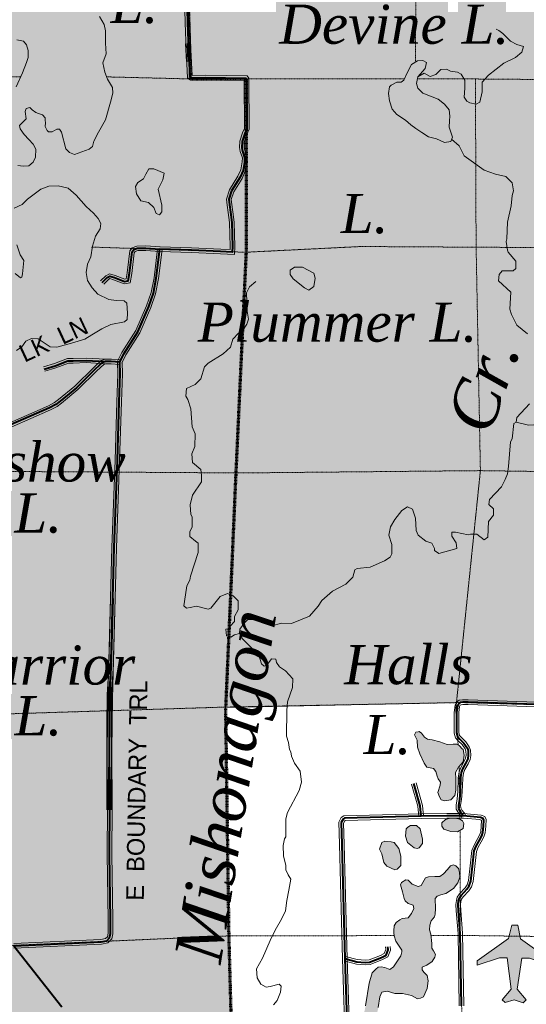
# Model space of a CAD drawing. Extents: x 290250 to 590026, y 44066 to 275711.
# Tile 23 of 121: x 367712 to 379343, y 109154 to 131757. Entities that reach past the tile are written whole.
import ezdxf

# ---------------------------------------------------------------- set-up
doc = ezdxf.new("R2010")
doc.units = 0
doc.header["$MEASUREMENT"] = 0
doc.linetypes.add('Wisdot1', pattern=[0.0625, 0.03125, -0.03125])
doc.linetypes.add('Wisdot2', pattern=[0.125, 0.0625, -0.0625])
for name, color, linetype, lineweight in [('C_bnd_civil_town', 240, 'Wisdot2', 70), ('C_bnd_section', 240, 'Wisdot1', 15), ('C_forest_state_bnd', 240, 'Continuous', 9), ('C_forest_state_bnd_fill', 245, 'Continuous', 25), ('C_indian_res_bnd', 240, 'Continuous', 9), ('C_indian_res_bnd_fill', 248, 'Continuous', 25), ('C_lake', 240, 'Continuous', 9), ('C_lake_fill', 247, 'Continuous', 25), ('C_pto_airport', 240, 'Continuous', 0), ('C_river_single', 242, 'Continuous', 13), ('C_sth', 240, 'Continuous', 40), ('C_twnrd', 240, 'Continuous', 13), ('C_twnrd_txt', 240, 'Continuous', 13)]:
    doc.layers.add(name, color=color, linetype=linetype, lineweight=lineweight)
for name, color, linetype in [('C_lake_txt', 240, 'Continuous'), ('C_pto_airport_fill', 240, 'Continuous'), ('C_river_single_txt', 240, 'Continuous')]:
    doc.layers.add(name, color=color, linetype=linetype)
doc.layers.add('C_twnrd_mask', color=7, linetype='Continuous', lineweight=40, true_color=0xffffff)
doc.styles.add('Source Sans Pro', font='SourceSansPro-Regular.ttf')
doc.styles.add('Times New Roman Italic', font='timesi.ttf')

# ---------------------------------------------------------------- blocks, each defined once
blk = doc.blocks.new('Map-hatch-to-back')
at = {"layer": 'C_forest_state_bnd_fill'}
h = blk.add_hatch(color=256, dxfattribs=at)
h.dxf.hatch_style = 1
h.paths.add_polyline_path([(457192, 99780), (457071, 110129), (456960, 115397), (456839, 120509), (456727, 125653), (456668, 128184), (457693, 130365), (455903, 130368), (455857, 135636), (455856, 140769), (455857, 146210), (455890, 151412), (455891, 154601), (455891, 154601), (455927, 159754), (455942, 162106), (455948, 162494), (455981, 165555), (456010, 167376), (456009, 172543), (456012, 174366), (456009, 177882), (455872, 183119), (455869, 183940), (455867, 184340), (455854, 188338), (455876, 192909), (455888, 193608), (455887, 198960), (450618, 198809), (445350, 198809), (440081, 198740), (437834, 198605), (434837, 198680), (430269, 198626), (429534, 198611), (424336, 198953), (413697, 199055), (410853, 199015), (409941, 199006), (407590, 198992), (402893, 199032), (393645, 198946), (390874, 198953), (387492, 198920), (387428, 201581), (387036, 204177), (386351, 204197), (384694, 204248), (383997, 204269), (382804, 204305), (381803, 204335), (381640, 204329), (381244, 204313), (380724, 204293), (380372, 204279), (380055, 204267), (376600, 204131), (373930, 204094), (373435, 204087), (371501, 204060), (371373, 204058), (370103, 204082), (370074, 204082), (366451, 204112), (363479, 204206), (360806, 204291), (360806, 204291), (360503, 204299), (358919, 204340), (358919, 204340), (357521, 204376), (355706, 204423), (350642, 204421), (345406, 204420), (340120, 204407), (340182, 209732), (339454, 209738), (338292, 209749), (334711, 209747), (334864, 215067), (334759, 220236), (334547, 225557), (332168, 225558), (329656, 225571), (329494, 219052), (329589, 214995), (329541, 205760), (329502, 199147), (329523, 195773), (329422, 193936), (329407, 189743), (329414, 178195), (329387, 171873), (329421, 162232), (334487, 162268), (339788, 162304), (345127, 162325), (350297, 162324), (355618, 162319), (358372, 162309), (360725, 162346), (361487, 162342), (363616, 162315), (364605, 162302), (367808, 162281), (371603, 162278), (371658, 156563), (371656, 152573), (371611, 145991), (371585, 140795), (371567, 135631), (371536, 133577), (371630, 130397), (372912, 130398), (372908, 126396), (372672, 121323), (372439, 115964), (377825, 116081), (383113, 115933), (387964, 115944), (388391, 115937), (393979, 115671), (393933, 110366), (393855, 105140), (393800, 99853), (396420, 99858), (399110, 99817), (404406, 99831), (409694, 99762), (414874, 99863), (420191, 99795), (425516, 99823), (433328, 99812), (436132, 99777), (442676, 99707), (446624, 99722), (451905, 99689), (453527, 99700)])
at = {"layer": 'C_indian_res_bnd_fill'}
h = blk.add_hatch(color=256, dxfattribs=at)
h.dxf.hatch_style = 1
h.paths.add_polyline_path([(315612, 99695), (315565, 105054), (315349, 110315), (315501, 112342), (315411, 117333), (315381, 121774), (315393, 126198), (315379, 130583), (325282, 130554), (327046, 130543), (329232, 130517), (329338, 137274), (329421, 162232), (334487, 162268), (339788, 162304), (345127, 162325), (350297, 162324), (355618, 162319), (358372, 162309), (360725, 162346), (364605, 162302), (367808, 162281), (371603, 162278), (371658, 156563), (371656, 152573), (371611, 145991), (371585, 140795), (371567, 135631), (371536, 133577), (371630, 130397), (372912, 130398), (372908, 126396), (372672, 121323), (372437, 115922), (372511, 110725), (372805, 99851), (367511, 99812), (359990, 99867), (359286, 99853), (358491, 99837), (346810, 99854), (341459, 99835), (331018, 99901), (325600, 99818)])
at = {"layer": 'C_lake_fill'}
h = blk.add_hatch(color=256, dxfattribs=at)
h.dxf.hatch_style = 1
h.paths.add_polyline_path([(368675, 129172), (368768, 128793), (368853, 128709), (368971, 128666), (369306, 128782), (369386, 128847), (369414, 128969), (369524, 129175), (369683, 129457), (369795, 129866), (369847, 130074), (369843, 130202), (369731, 130394), (369668, 130552), (369618, 130769), (369694, 130974), (369682, 131219), (369685, 131500), (369653, 131647), (369546, 131827), (369451, 131995), (369369, 132133), (369313, 132190), (369278, 132189), (369220, 132179), (369153, 132060), (369093, 132004), (368944, 132019), (368544, 132111), (368159, 132212), (368086, 132284), (368040, 132396), (368094, 132534), (368200, 132623), (368391, 132629), (368498, 132691), (368553, 132817), (368567, 133001), (368490, 133096), (368346, 133201), (368222, 133306), (368138, 133362), (368031, 133316), (367967, 133360), (367827, 133360), (367702, 133235), (367678, 133008), (367698, 132982), (367746, 132944), (367780, 132856), (367734, 132714), (367620, 132492), (367594, 132312), (367758, 132196), (367813, 132053), (367739, 131922), (367658, 131908), (367559, 131932), (367454, 131953), (367357, 131938), (367243, 131946), (367108, 132024), (366974, 132074), (366925, 132041), (366947, 131941), (366962, 131836), (366965, 131742), (367055, 131624), (367130, 131584), (367284, 131514), (367405, 131405), (367430, 131332), (367646, 131296), (367802, 131266), (367871, 131178), (367903, 131050), (367908, 130887), (367869, 130772), (367778, 130540), (367629, 130219), (367551, 130201), (367429, 130240), (367339, 130378), (367256, 130410), (367187, 130369), (367132, 130262), (367133, 130133), (367066, 130003), (366948, 129788), (366873, 129583), (366874, 129431), (366865, 129349), (366804, 129300), (366623, 129236), (366605, 129197), (366594, 129165), (366659, 129066), (366760, 128964), (366759, 128878), (366760, 128820), (366709, 128732), (366562, 128689), (366403, 128672), (366286, 128547), (366251, 128421), (366297, 128302), (366362, 128226), (366453, 128174), (366532, 128153), (366598, 128148), (366847, 128163), (367003, 128293), (367089, 128276), (367148, 128258), (367287, 128317), (367400, 128434), (367481, 128464), (367666, 128411), (367795, 128396), (367919, 128403), (368022, 128485), (368073, 128599), (368079, 128787), (368024, 128902), (367924, 129008), (367815, 129118), (367725, 129251), (367711, 129329), (367798, 129421), (367858, 129482), (367837, 129649), (367863, 129716), (367944, 129742), (367996, 129685), (368080, 129629), (368143, 129604), (368233, 129571), (368298, 129503), (368300, 129452), (368302, 129386), (368296, 129308), (368342, 129216), (368374, 129186), (368456, 129184), (368567, 129242), (368626, 129244)])
h = blk.add_hatch(color=256, dxfattribs=at)
h.dxf.hatch_style = 1
h.paths.add_polyline_path([(377285, 129022), (377462, 128940), (377609, 128964), (377648, 129060), (377573, 129293), (377579, 129438), (377591, 129541), (377575, 129685), (377465, 129814), (377317, 129935), (376967, 130072), (376850, 130183), (376820, 130292), (376853, 130449), (377022, 130636), (377055, 130771), (376970, 130817), (376845, 130810), (376707, 130725), (376600, 130521), (376529, 130366), (376469, 130323), (376367, 130320), (376244, 130251), (376199, 130219), (376177, 130059), (376205, 129897), (376265, 129701), (376367, 129579), (376573, 129448), (376690, 129345), (376806, 129262), (376942, 129171), (377097, 129066)])
h = blk.add_hatch(color=256, dxfattribs=at)
h.dxf.hatch_style = 1
h.paths.add_polyline_path([(370551, 128100), (370421, 128022), (370370, 127930), (370391, 127759), (370493, 127599), (370666, 127557), (370794, 127444), (370849, 127306), (370920, 127281), (370976, 127349), (370976, 127497), (370894, 127865), (371000, 128079), (371027, 128235), (370790, 128333), (370677, 128330), (370606, 128211)])
h = blk.add_hatch(color=256, dxfattribs=at)
h.dxf.hatch_style = 1
h.paths.add_polyline_path([(369504, 125459), (369378, 125603), (369268, 125767), (369235, 125953), (369268, 126145), (369348, 126315), (369380, 126558), (369455, 126787), (369558, 126954), (369574, 127079), (369516, 127194), (369407, 127319), (369235, 127466), (369008, 127732), (368828, 127890), (368596, 127945), (368382, 127938), (368197, 127870), (367893, 127635), (367772, 127518), (367587, 127430), (367342, 127177), (367284, 127042), (367276, 126902), (367354, 126787), (367536, 126711), (367649, 126590), (367722, 126362), (367804, 126228), (367775, 125923), (367765, 125849), (367727, 125832), (367611, 125930), (367440, 126045), (367219, 126128), (366995, 126063), (366846, 125964), (366804, 125932), (366703, 125933), (366622, 126020), (366552, 126029), (366428, 125979), (366369, 125879), (366368, 125805), (366464, 125574), (366496, 125439), (366450, 125418), (366380, 125412), (366312, 125460), (366218, 125481), (366106, 125438), (366030, 125389), (365983, 125380), (365918, 125354), (365880, 125186), (365867, 124978), (365779, 124679), (365770, 124593), (365733, 124405), (365772, 124278), (365923, 124076), (366013, 124071), (366230, 124097), (366435, 124150), (366610, 124276), (366828, 124404), (367006, 124453), (367188, 124501), (367341, 124467), (367460, 124397), (367494, 124308), (367530, 124258), (367572, 124170), (367635, 124164), (367765, 124246), (367850, 124374), (367981, 124436), (368133, 124433), (368272, 124340), (368412, 124247), (368564, 124236), (368904, 124329), (369209, 124424), (369369, 124523), (369599, 124658), (369802, 124758), (370120, 124823), (370181, 124875), (370188, 125020), (370173, 125246), (370113, 125302), (369925, 125308), (369761, 125330)])
h = blk.add_hatch(color=256, dxfattribs=at)
h.dxf.hatch_style = 1
h.paths.add_polyline_path([(374354, 125547), (374254, 125598), (373988, 125808), (373922, 125908), (373923, 126008), (374023, 126074), (374207, 126073), (374465, 125938), (374498, 125821), (374463, 125630)])
h = blk.add_hatch(color=256, dxfattribs=at)
h.dxf.hatch_style = 1
h.paths.add_polyline_path([(377368, 114185), (377313, 114013), (377350, 113919), (377387, 113848), (377471, 113824), (377611, 113851), (377702, 113949), (377725, 114071), (377725, 114200), (377724, 114341), (377720, 114474), (377789, 114597), (377891, 114718), (377917, 114875), (377890, 115007), (377866, 115029), (377815, 115077), (377761, 115125), (377719, 115127), (377662, 115125), (377529, 115121), (377356, 115181), (377184, 115225), (377073, 115244), (377007, 115287), (376940, 115377), (376886, 115413), (376859, 115412), (376810, 115403), (376778, 115341), (376835, 115217), (376848, 115054), (376898, 114904), (376996, 114687), (377059, 114594), (377212, 114564), (377267, 114501), (377294, 114388), (377318, 114328), (377374, 114250)])
h = blk.add_hatch(color=256, dxfattribs=at)
h.dxf.hatch_style = 1
h.paths.add_polyline_path([(376570, 113016), (376587, 113182), (376621, 113224), (376688, 113257), (376822, 113256), (376905, 113180), (376961, 112946), (376961, 112846), (376885, 112747), (376835, 112731), (376768, 112748), (376619, 112865)])
h = blk.add_hatch(color=256, dxfattribs=at)
h.dxf.hatch_style = 1
h.paths.add_polyline_path([(377488, 113399), (377407, 113320), (377405, 113244), (377453, 113173), (377614, 113121), (377763, 113115), (377897, 113191), (377905, 113305), (377880, 113369), (377818, 113405), (377719, 113429), (377605, 113425)])
h = blk.add_hatch(color=256, dxfattribs=at)
h.dxf.hatch_style = 1
h.paths.add_polyline_path([(376465, 112341), (376381, 112259), (376323, 112242), (376139, 112327), (376073, 112410), (376024, 112611), (375975, 112719), (376026, 112869), (376093, 112902), (376243, 112884), (376310, 112867), (376417, 112733), (376466, 112558)])
h = blk.add_hatch(color=256, dxfattribs=at)
h.dxf.hatch_style = 1
h.paths.add_polyline_path([(375654, 109116), (375618, 108951), (375636, 108834), (375705, 108817), (375801, 108805), (375871, 108860), (375921, 108961), (375944, 109079), (375978, 109327), (376028, 109435), (376149, 109458), (376321, 109399), (376504, 109401), (376706, 109354), (376842, 109278), (376917, 109292), (376985, 109328), (377066, 109513), (377087, 109692), (377068, 109813), (376990, 109891), (376954, 109947), (376952, 110004), (377057, 110052), (377180, 110136), (377245, 110233), (377262, 110294), (377210, 110380), (377174, 110440), (377171, 110546), (377152, 110766), (377119, 110864), (377127, 110967), (377158, 111070), (377239, 111164), (377252, 111225), (377259, 111355), (377248, 111582), (377300, 111633), (377383, 111666), (377492, 111696), (377670, 111812), (377769, 111940), (377818, 112075), (377811, 112177), (377785, 112275), (377723, 112330), (377673, 112352), (377601, 112330), (377535, 112252), (377444, 112147), (377358, 112091), (377240, 112087), (377096, 112083), (377029, 112054), (376971, 111950), (376928, 111880), (376864, 111859), (376722, 111912), (376628, 112000), (376574, 112013), (376481, 111950), (376456, 111896), (376503, 111734), (376542, 111583), (376563, 111527), (376629, 111468), (376744, 111433), (376762, 111354), (376705, 111238), (376632, 111141), (376496, 111122), (376436, 111093), (376354, 111034), (376307, 110956), (376299, 110842), (376301, 110793), (376307, 110724), (376349, 110600), (376484, 110399), (376489, 110358), (376461, 110269), (376291, 110017), (376209, 109954), (376098, 109996), (376010, 110012), (375945, 110006), (375890, 109959), (375805, 109877), (375733, 109642)])
at = {"layer": 'C_pto_airport_fill'}
h = blk.add_hatch(color=256, dxfattribs=at)
h.dxf.hatch_style = 1
h.paths.add_polyline_path([(379008, 110968), (378938, 110661), (378217, 110153), (378216, 110050), (378730, 110218), (378901, 110217), (378999, 109498), (378792, 109260), (378860, 109192), (379066, 109259), (379270, 109189), (379339, 109257), (379136, 109498), (379243, 110215), (379414, 110214), (379925, 110039), (379926, 110142), (379211, 110659), (379145, 110967)])

msp = doc.modelspace()

# ---------------------------------------------------------------- linework, layer by layer
at = {"layer": 'C_bnd_civil_town', "ltscale": 0.5, "elevation": 8, "flags": 128}
msp.add_lwpolyline([(371571, 136791), (371567, 135631), (371536, 133577), (371630, 130397), (372912, 130398), (372908, 126396), (372672, 121323), (372437, 115922), (372511, 110725), (372805, 99851)], dxfattribs=at)
at = {"layer": 'C_bnd_section', "ltscale": 0.5, "elevation": 7, "flags": 128}
for points in [[(376897, 139083), (376828, 135610), (376797, 130780)], [(367735, 130447), (366351, 130450)], [(371630, 130397), (369712, 130444)], [(376542, 130396), (372912, 130398)], [(378175, 130396), (376842, 130396)], [(378175, 130396), (378190, 126587), (378289, 121405), (377723, 115917), (377778, 115109)], [(382284, 130365), (382073, 130365), (378175, 130396)], [(383316, 126598), (380941, 126518), (375548, 126550), (372899, 126418), (369353, 126538)], [(365303, 121292), (367312, 121387), (372800, 121352), (378289, 121405), (381556, 121356)], [(383993, 115932), (383113, 115933), (377825, 116081), (372398, 115976), (367055, 115809), (364364, 115860), (362672, 115704), (357950, 115829), (356582, 115882)], [(377799, 114609), (377816, 113406)], [(377824, 113149), (377828, 110783), (377918, 105894)], [(376306, 110731), (372511, 110725), (367242, 110493), (362618, 110368), (357539, 110471), (355838, 110492)], [(377911, 110734), (377155, 110733)], [(397947, 110279), (393938, 110419), (388283, 110647), (383214, 110665), (377911, 110734)]]:
    msp.add_lwpolyline(points, dxfattribs=at)
at = {"layer": 'C_forest_state_bnd', "ltscale": 0.5, "elevation": 100, "flags": 128}
msp.add_lwpolyline([(371536, 133577), (371630, 130397), (372912, 130398), (372908, 126396), (372672, 121323), (372439, 115964), (377825, 116081), (383113, 115933), (387964, 115944), (388391, 115937), (393979, 115671), (393933, 110366), (393933, 110366), (393855, 105140), (393800, 99853), (393800, 99853), (396420, 99858), (399110, 99817), (404406, 99831), (409694, 99762), (409694, 99762), (414874, 99863), (420191, 99795), (425516, 99823)], dxfattribs=at)
at = {"layer": 'C_indian_res_bnd', "ltscale": 0.5, "elevation": 100, "flags": 128}
msp.add_lwpolyline([(371603, 162278), (371658, 156563), (371656, 152573), (371611, 145991), (371585, 140795), (371567, 135631), (371536, 133577), (371630, 130397), (372912, 130398), (372908, 126396), (372672, 121323), (372437, 115922), (372511, 110725), (372805, 99851), (367511, 99812)], dxfattribs=at)
at = {"layer": 'C_lake', "ltscale": 0.5, "elevation": 4, "flags": 128}
for points in [[(368675, 129172), (368768, 128793), (368853, 128709), (368971, 128666), (369306, 128782), (369386, 128847), (369414, 128969), (369524, 129175), (369683, 129457), (369795, 129866), (369847, 130074), (369843, 130202), (369731, 130394), (369668, 130552), (369618, 130769), (369694, 130974), (369682, 131219), (369685, 131500), (369653, 131647), (369546, 131827)], [(367646, 131296), (367802, 131266), (367871, 131178), (367903, 131050), (367908, 130887), (367869, 130772), (367778, 130540), (367629, 130219)], [(377285, 129022), (377462, 128940), (377609, 128964), (377648, 129060), (377573, 129293), (377579, 129438), (377591, 129541), (377575, 129685), (377465, 129814), (377317, 129935), (376967, 130072), (376850, 130183), (376820, 130292), (376853, 130449), (377022, 130636), (377055, 130771), (376970, 130817), (376845, 130810), (376707, 130725), (376600, 130521), (376529, 130366), (376469, 130323), (376367, 130320), (376244, 130251), (376199, 130219), (376177, 130059), (376205, 129897), (376265, 129701), (376367, 129579), (376573, 129448), (376690, 129345), (376806, 129262), (376942, 129171), (377097, 129066), (377285, 129022)], [(367666, 128411), (367795, 128396), (367919, 128403), (368022, 128485), (368073, 128599), (368079, 128787), (368024, 128902), (367924, 129008), (367815, 129118), (367725, 129251), (367711, 129329), (367798, 129421), (367858, 129482), (367837, 129649), (367863, 129716), (367944, 129742), (367996, 129685), (368080, 129629), (368143, 129604), (368233, 129571), (368298, 129503), (368300, 129452), (368302, 129386), (368296, 129308), (368342, 129216), (368374, 129186), (368456, 129184), (368567, 129242), (368626, 129244), (368675, 129172)], [(370551, 128100), (370421, 128022), (370370, 127930), (370391, 127759), (370493, 127599), (370666, 127557), (370794, 127444), (370849, 127306), (370920, 127281), (370976, 127349), (370976, 127497), (370894, 127865), (371000, 128079), (371027, 128235), (370790, 128333), (370677, 128330), (370606, 128211), (370551, 128100)], [(369504, 125459), (369378, 125603), (369268, 125767), (369235, 125953), (369268, 126145), (369348, 126315), (369380, 126558), (369455, 126787), (369558, 126954), (369574, 127079), (369516, 127194), (369407, 127319), (369235, 127466), (369008, 127732), (368828, 127890), (368596, 127945), (368382, 127938), (368197, 127870), (367893, 127635), (367772, 127518), (367587, 127430)], [(367649, 126590), (367722, 126362), (367804, 126228), (367775, 125923), (367765, 125849), (367727, 125832), (367611, 125930)], [(374354, 125547), (374254, 125598), (373988, 125808), (373922, 125908), (373923, 126008), (374023, 126074), (374207, 126073), (374465, 125938), (374498, 125821), (374463, 125630), (374354, 125547)], [(367635, 124164), (367765, 124246), (367850, 124374), (367981, 124436), (368133, 124433), (368272, 124340), (368412, 124247), (368564, 124236), (368904, 124329), (369209, 124424), (369369, 124523), (369599, 124658), (369802, 124758), (370120, 124823), (370181, 124875), (370188, 125020), (370173, 125246), (370113, 125302), (369925, 125308), (369761, 125330), (369504, 125459)], [(377368, 114185), (377313, 114013), (377350, 113919), (377387, 113848), (377471, 113824), (377611, 113851), (377702, 113949), (377725, 114071), (377725, 114200), (377724, 114341), (377720, 114474), (377789, 114597), (377891, 114718), (377917, 114875), (377890, 115007), (377866, 115029), (377815, 115077), (377761, 115125), (377719, 115127), (377662, 115125), (377529, 115121), (377356, 115181), (377184, 115225), (377073, 115244), (377007, 115287), (376940, 115377), (376886, 115413), (376859, 115412), (376810, 115403), (376778, 115341), (376835, 115217), (376848, 115054), (376898, 114904), (376996, 114687), (377059, 114594), (377212, 114564), (377267, 114501), (377294, 114388), (377318, 114328), (377374, 114250), (377368, 114185)], [(376570, 113016), (376587, 113182), (376621, 113224), (376688, 113257), (376822, 113256), (376905, 113180), (376961, 112946), (376961, 112846), (376885, 112747), (376835, 112731), (376768, 112748), (376619, 112865), (376570, 113016)], [(377488, 113399), (377407, 113320), (377405, 113244), (377453, 113173), (377614, 113121), (377763, 113115), (377897, 113191), (377905, 113305), (377880, 113369), (377818, 113405), (377719, 113429), (377605, 113425), (377488, 113399)], [(376465, 112341), (376381, 112259), (376323, 112242), (376139, 112327), (376073, 112410), (376024, 112611), (375975, 112719), (376026, 112869), (376093, 112902), (376243, 112884), (376310, 112867), (376417, 112733), (376466, 112558), (376465, 112341)], [(375944, 109079), (375978, 109327), (376028, 109435), (376149, 109458), (376321, 109399), (376504, 109401), (376706, 109354), (376842, 109278), (376917, 109292), (376985, 109328), (377066, 109513), (377087, 109692), (377068, 109813), (376990, 109891), (376954, 109947), (376952, 110004), (377057, 110052), (377180, 110136), (377245, 110233), (377262, 110294), (377210, 110380), (377174, 110440), (377171, 110546), (377152, 110766), (377119, 110864), (377127, 110967), (377158, 111070), (377239, 111164), (377252, 111225), (377259, 111355), (377248, 111582), (377300, 111633), (377383, 111666), (377492, 111696), (377670, 111812), (377769, 111940), (377818, 112075), (377811, 112177), (377785, 112275), (377723, 112330), (377673, 112352), (377601, 112330), (377535, 112252), (377444, 112147), (377358, 112091), (377240, 112087), (377096, 112083), (377029, 112054), (376971, 111950), (376928, 111880), (376864, 111859), (376722, 111912), (376628, 112000), (376574, 112013), (376481, 111950), (376456, 111896), (376503, 111734), (376542, 111583), (376563, 111527), (376629, 111468), (376744, 111433), (376762, 111354), (376705, 111238), (376632, 111141), (376496, 111122), (376436, 111093), (376354, 111034), (376307, 110956), (376299, 110842), (376301, 110793), (376307, 110724), (376349, 110600), (376484, 110399), (376489, 110358), (376461, 110269), (376291, 110017), (376209, 109954), (376098, 109996), (376010, 110012), (375945, 110006), (375890, 109959), (375805, 109877), (375733, 109642), (375654, 109116)]]:
    msp.add_lwpolyline(points, dxfattribs=at)
at = {"layer": 'C_pto_airport', "ltscale": 0.5, "elevation": 29, "flags": 128}
msp.add_lwpolyline([(379008, 110968), (378938, 110661), (378217, 110153), (378216, 110050), (378730, 110218), (378901, 110217), (378999, 109498), (378792, 109260), (378860, 109192), (379066, 109259), (379270, 109189), (379339, 109257), (379136, 109498), (379243, 110215), (379414, 110214), (379925, 110039), (379926, 110142), (379211, 110659), (379145, 110967), (379008, 110968)], dxfattribs=at)
at = {"layer": 'C_river_single', "ltscale": 0.5, "elevation": 13, "flags": 128}
for points in [[(376853, 130449), (376998, 130526), (377134, 130454), (377269, 130500), (377383, 130614), (377508, 130625), (377601, 130575), (377761, 130549), (377846, 130503), (377930, 130368), (377928, 130182), (377916, 129980), (377976, 129887), (378045, 129851), (378194, 129814), (378273, 129862), (378326, 130103), (378330, 130320), (378477, 130481), (378830, 130758), (379095, 130891), (379243, 131014), (379281, 131140), (379124, 131189), (378981, 131264), (378804, 131441), (378715, 131506), (378653, 131539)], [(379373, 124548), (379124, 124742), (379000, 124992), (378967, 125109), (378987, 125501), (378704, 125761), (378722, 125911), (378789, 125994), (379040, 125992), (379099, 126042), (379100, 126217), (378926, 126418), (378909, 126468), (378877, 126668), (378894, 126727), (378913, 127110), (378999, 127484), (379017, 127718), (379052, 127826), (379019, 128009), (378870, 128160), (378637, 128212), (378378, 128305), (377920, 128628), (377802, 128863), (377629, 129012)], [(373136, 125747), (372985, 125623), (372918, 125490), (372932, 125065), (372964, 124881), (372930, 124765), (372812, 124591), (372737, 124558), (372602, 124425), (372551, 124242), (372383, 124085), (372039, 123870), (371955, 123788), (371870, 123513), (371744, 123381), (371543, 123290), (371525, 123115), (371575, 123040), (371640, 122823), (371671, 122414), (371737, 122247), (371735, 121956), (371667, 121789), (371683, 121589), (371874, 121430), (371889, 121296), (371888, 121146), (371678, 120839), (371626, 120623), (371642, 120398), (371675, 120348), (371673, 120114), (371622, 119998), (371622, 119890), (371746, 119789), (371813, 119738), (371811, 119522), (371633, 118981), (371615, 118890), (371548, 118757), (371495, 118399), (371478, 118299), (371544, 118248), (371628, 118264), (371770, 118297), (372037, 118228), (372104, 118245), (372314, 118518), (372481, 118584), (372615, 118533), (372731, 118416), (372729, 118207), (372645, 118058), (372644, 117941), (372543, 117834), (372526, 117784), (372443, 117768), (372458, 117609), (372559, 117583), (372642, 117633), (372759, 117665)], [(379110, 122517), (379127, 122625), (379413, 122940)], [(379110, 122517), (379059, 122484), (379015, 122134), (378981, 122067), (378936, 121501), (378910, 121334), (378859, 121201), (378775, 121035), (378497, 120745), (378480, 120629), (378588, 120528), (378587, 120386), (378477, 120237), (378458, 119879), (378374, 119813), (378208, 119947), (378058, 119948), (378008, 119932), (377716, 119992), (377633, 119993), (377632, 119901), (377731, 119750), (377747, 119617), (377337, 119503), (377238, 119570), (377238, 119620), (377172, 119737), (377039, 119788), (376864, 119923), (376815, 120031), (376800, 120315), (376734, 120523), (376618, 120574), (376484, 120492), (376324, 120284), (376223, 120118), (376188, 119927), (376253, 119710), (376252, 119493), (376218, 119418), (376084, 119336), (375758, 119188), (375457, 119157), (375407, 119124), (375364, 118957), (375196, 118800), (374894, 118635), (374651, 118420), (374566, 118296), (374365, 118064), (373955, 117899), (373729, 117901), (373495, 117844), (373362, 117937), (373221, 117988), (372953, 117989), (372869, 117906), (372768, 117765), (372759, 117665)], [(380954, 122530), (380871, 122522), (380612, 122507), (380378, 122492), (380087, 122669), (379904, 122670), (379635, 122463), (379393, 122448), (379110, 122517)], [(373822, 112240), (373819, 112342), (373770, 112559), (373763, 112800), (373789, 112950), (373823, 113000), (373826, 113408), (373860, 113558), (374130, 114065), (374182, 114256), (374150, 114506), (374018, 114691), (373952, 114849), (373936, 114949), (373903, 115000), (373887, 115166), (373838, 115308), (373842, 115900), (373860, 116100), (373979, 116424), (373980, 116624), (373814, 116809), (373673, 116901), (373607, 117002), (373590, 117077), (373490, 117086), (373389, 116936), (373322, 116920), (373264, 116971), (373199, 117171), (372817, 117548), (372801, 117615), (372759, 117665)], [(373822, 112240), (373877, 112127), (373938, 112026), (373891, 111776), (373846, 111534), (373812, 111298), (373721, 111107), (373579, 110858), (373465, 110618), (373286, 110216), (373152, 109965), (373162, 109762), (373250, 109617), (373368, 109546), (373460, 109564), (373668, 109620), (373714, 109570), (373699, 109429), (373626, 109241), (373536, 109141)]]:
    msp.add_lwpolyline(points, dxfattribs=at)
at = {"layer": 'C_sth', "ltscale": 0.5, "elevation": 15, "flags": 128}
msp.add_lwpolyline([(367578, 110499), (368682, 109099)], dxfattribs=at)
at = {"layer": 'C_twnrd', "ltscale": 0.5, "elevation": 13, "flags": 128}
for points in [[(371609, 131984), (371618, 131691), (371641, 131062), (371671, 130473), (371968, 130482), (372931, 130469), (372972, 130411), (372978, 129240), (372928, 129124), (372869, 128948), (372862, 128829), (372878, 128756), (372930, 128603), (372925, 128484), (372892, 128278), (372816, 128115), (372626, 127808), (372569, 127628), (372580, 127512), (372604, 127346), (372635, 127108), (372652, 126549), (372641, 126369), (372323, 126382), (371654, 126411), (370928, 126437)], [(371503, 131980), (371512, 131688), (371535, 131057), (371567, 130425), (371630, 130366), (371969, 130376), (372867, 130364), (372872, 129261), (372829, 129162), (372764, 128969), (372756, 128821), (372776, 128728), (372824, 128588), (372820, 128494), (372790, 128310), (372723, 128165), (372529, 127852), (372462, 127640), (372475, 127499), (372499, 127332), (372529, 127100), (372546, 126551), (372542, 126479), (372327, 126488), (371658, 126516), (370932, 126543)], [(371538, 130796), (371516, 131204)], [(371644, 130802), (371621, 131210)], [(369571, 125760), (369686, 125878), (369774, 125926), (369903, 125887), (370124, 125802), (370154, 125807), (370181, 125949), (370241, 126447), (370296, 126523), (370404, 126561), (370610, 126568), (370934, 126543)], [(369647, 125686), (369750, 125793), (369785, 125812), (369868, 125787), (370113, 125692), (370245, 125715), (370285, 125933), (370343, 126407), (370363, 126434), (370424, 126456), (370608, 126462), (370926, 126437)], [(369961, 123919), (370058, 124115), (370376, 124619), (370625, 125191), (370730, 125493), (370796, 125832), (370877, 126497)], [(370056, 123872), (370150, 124063), (370470, 124570), (370723, 125152), (370833, 125465), (370901, 125816), (370982, 126484)], [(370013, 123948), (369816, 123966), (369671, 123965), (369583, 123933), (369412, 123776), (368978, 123346), (368605, 123040), (368514, 122970), (368374, 122895), (367483, 122506)], [(367576, 110552), (369578, 110640), (369684, 110662), (369726, 110706), (369741, 110784), (369744, 111094), (369719, 112601), (369730, 113664), (369724, 114982), (369735, 116178), (369831, 119639), (369901, 121646), (369945, 122988), (369964, 123626), (369956, 123894)], [(367580, 110446), (369591, 110534), (369739, 110564), (369824, 110656), (369847, 110773), (369850, 111095), (369825, 112601), (369836, 113664), (369830, 114982), (369841, 116176), (369937, 119636), (370007, 121642), (370051, 122985), (370070, 123627), (370062, 123897)], [(368256, 123786), (368509, 123864), (368809, 123977), (368938, 123981), (369236, 123990), (369684, 123965)], [(368287, 123685), (368544, 123764), (368830, 123872), (368941, 123875), (369235, 123884), (369678, 123859)], [(370004, 123843), (369811, 123860), (369690, 123859), (369640, 123841), (369485, 123699), (369049, 123267), (368671, 122957), (368571, 122881), (368420, 122799), (367519, 122406)], [(369798, 118469), (369755, 116878), (369717, 116261), (369713, 115585), (369709, 113618)], [(369904, 118466), (369861, 116874), (369823, 116258), (369819, 115584), (369815, 113618)], [(379578, 116088), (378012, 116144), (377879, 116145), (377804, 116132), (377743, 116089), (377710, 116021), (377686, 115856), (377689, 115378), (377715, 115272), (377782, 115203), (377870, 115115), (377937, 115018), (377955, 114967), (377959, 114873), (377949, 114805), (377911, 114722), (377838, 114593), (377799, 114491), (377778, 114353), (377781, 114332), (377768, 114036), (377753, 113872), (377730, 113727), (377735, 113636), (377785, 113547), (377860, 113449)], [(379575, 115982), (378010, 116038), (377888, 116039), (377845, 116031), (377826, 116018), (377813, 115990), (377792, 115849), (377795, 115391), (377811, 115325), (377858, 115278), (377952, 115183), (378032, 115066), (378060, 114987), (378066, 114868), (378052, 114775), (378005, 114674), (377934, 114548), (377902, 114463), (377885, 114353), (377887, 114337), (377874, 114028), (377858, 113858), (377836, 113722), (377840, 113666), (377873, 113605), (377944, 113514)], [(376875, 113467), (376852, 113701), (376709, 114209)], [(376980, 113477), (376957, 113721), (376811, 114238)], [(377906, 109116), (377881, 110786), (377838, 111306), (377834, 111441), (377842, 111517), (377855, 111566), (377892, 111622), (378020, 111762), (378081, 111853), (378120, 111973), (378163, 112321), (378197, 112661), (378239, 112759), (378306, 112884), (378369, 112996), (378400, 113087), (378416, 113240), (378419, 113395), (378390, 113462), (378305, 113498), (377904, 113535), (377515, 113536), (376926, 113525), (375153, 113481), (375096, 113441), (375036, 113337), (375052, 112829), (375100, 111052), (375123, 110201), (375193, 108070)], [(377800, 109116), (377775, 110781), (377732, 111300), (377728, 111445), (377737, 111537), (377758, 111610), (377808, 111687), (377937, 111828), (377985, 111900), (378016, 111996), (378057, 112333), (378093, 112688), (378143, 112805), (378213, 112935), (378272, 113040), (378296, 113110), (378310, 113247), (378313, 113374), (378309, 113381), (378279, 113394), (377899, 113429), (377516, 113430), (376928, 113419), (375188, 113376), (375177, 113368), (375143, 113310), (375158, 112832), (375206, 111055), (375229, 110204), (375299, 108076)], [(375163, 110151), (375443, 110079), (375641, 110061), (375756, 110069), (376040, 110181), (376164, 110243), (376226, 110393), (376219, 110481)], [(375189, 110254), (375461, 110184), (375643, 110168), (375733, 110174), (375997, 110277), (376082, 110320), (376119, 110409), (376113, 110473)]]:
    msp.add_lwpolyline(points, dxfattribs=at)
at = {"layer": 'C_twnrd_mask', "ltscale": 0.5, "elevation": 12, "flags": 128}
for points in [[(371556, 131982), (371565, 131690), (371588, 131059), (371619, 130449), (371650, 130419), (371969, 130429), (372904, 130417), (372919, 130394), (372925, 129251), (372879, 129143), (372816, 128958), (372809, 128825), (372827, 128742), (372877, 128595), (372873, 128489), (372841, 128294), (372770, 128140), (372578, 127830), (372516, 127634), (372527, 127505), (372552, 127339), (372582, 127104), (372599, 126550), (372592, 126424), (372325, 126435), (371656, 126463), (370930, 126490)], [(371591, 130799), (371569, 131207)], [(369609, 125723), (369718, 125836), (369779, 125869), (369886, 125837), (370118, 125747), (370200, 125761), (370233, 125941), (370292, 126427), (370329, 126479), (370414, 126509), (370609, 126515), (370930, 126490)], [(370009, 123895), (370104, 124089), (370423, 124594), (370674, 125172), (370781, 125479), (370849, 125824), (370930, 126490)], [(370009, 123895), (369813, 123913), (369681, 123912), (369611, 123887), (369448, 123737), (369014, 123307), (368638, 122999), (368542, 122925), (368397, 122847), (367501, 122456)], [(367578, 110499), (369585, 110587), (369712, 110613), (369775, 110681), (369794, 110778), (369797, 111095), (369772, 112601), (369783, 113664), (369777, 114982), (369788, 116177), (369884, 119638), (369954, 121644), (369998, 122987), (370017, 123627), (370009, 123895)], [(368272, 123736), (368526, 123814), (368819, 123924), (368940, 123928), (369236, 123937), (369681, 123912)], [(369851, 118468), (369808, 116876), (369770, 116260), (369766, 115585), (369762, 113618)], [(379577, 116035), (378011, 116091), (377884, 116092), (377825, 116081), (377784, 116053), (377761, 116005), (377739, 115853), (377742, 115384), (377763, 115298), (377820, 115241), (377911, 115149), (377985, 115042), (378007, 114977), (378012, 114870), (378001, 114790), (377958, 114698), (377886, 114571), (377850, 114477), (377831, 114353), (377834, 114335), (377821, 114032), (377806, 113865), (377783, 113725), (377788, 113651), (377829, 113576), (377902, 113482)], [(376927, 113472), (376905, 113711), (376760, 114223)], [(377853, 109116), (377828, 110783), (377785, 111303), (377781, 111443), (377790, 111527), (377807, 111588), (377850, 111654), (377979, 111795), (378033, 111877), (378068, 111984), (378110, 112327), (378145, 112674), (378191, 112782), (378259, 112910), (378320, 113018), (378348, 113099), (378363, 113243), (378366, 113384), (378349, 113422), (378292, 113446), (377902, 113482), (377516, 113483), (376927, 113472), (375170, 113429), (375137, 113405), (375090, 113324), (375105, 112830), (375153, 111053), (375176, 110203), (375246, 108073)], [(375176, 110203), (375452, 110131), (375642, 110115), (375744, 110122), (376018, 110229), (376123, 110282), (376172, 110401), (376166, 110477)]]:
    msp.add_lwpolyline(points, dxfattribs=at)

# ---------------------------------------------------------------- block references
msp.add_blockref('Map-hatch-to-back', (0, 0))

# ---------------------------------------------------------------- texts
at = {"layer": 'C_lake_txt', "ltscale": 0.5, "char_height": 900, "attachment_point": 5, "rotation": 0, "line_spacing_factor": 0.8, "style": 'Times New Roman Italic'}
for s, insert in [('{\\C256;L.}', (370347, 132121, 50)), ('{\\C256;Devine L.}', (376311, 131644, 50)), ('{\\C256;L.}', (375630, 127297, 50)), ('{\\C256;Plummer L.}', (375009, 124805, 50)), ('{\\C256;Wishow}', (367994, 121594, 50)), ('{\\C256;L.}', (368138, 120425, 50)), ('{\\C256;Warrior}', (368137, 116933, 50)), ('{\\C256;Halls}', (376636, 116944, 50)), ('{\\C256;L.}', (368141, 115768, 50)), ('{\\C256;L.}', (376155, 115338, 50))]:
    msp.add_mtext(s, dxfattribs=dict(at, insert=insert))
at = {"layer": 'C_river_single_txt', "ltscale": 0.5, "char_height": 1080, "attachment_point": 5, "line_spacing_factor": 0.8, "style": 'Times New Roman Italic'}
for s, insert, rotation in [('{\\C256;Cr.}', (378358, 123365, 50), 70.4944), ('{\\C256;Mishonagon}', (372608, 114147, 50), 80.9663)]:
    msp.add_mtext(s, dxfattribs=dict(at, insert=insert, rotation=rotation))
at = {"layer": 'C_twnrd_txt', "ltscale": 0.5, "char_height": 405.05, "attachment_point": 5, "line_spacing_factor": 0.8, "style": 'Source Sans Pro'}
for s, insert, rotation in [('{\\W0.99999;\\C256;LK  LN}', (368489, 124414), 24.9543), ('{\\W0.99999;\\C256;E  BOUNDARY  TRL}', (370403, 114061), 89.0422)]:
    msp.add_mtext(s, dxfattribs=dict(at, insert=insert, rotation=rotation))

doc.saveas('drawing.dxf')
